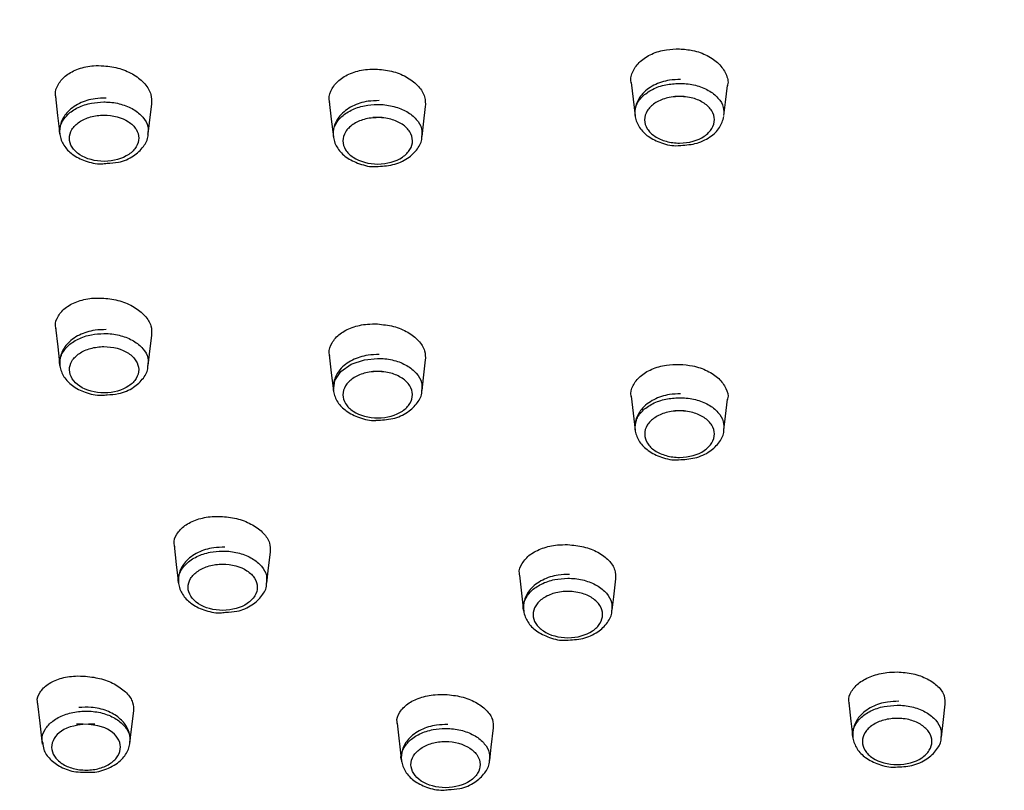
# Model space of a CAD drawing. Header units: inches. Extents: x 0 to 77643, y -44170 to 0.
# Tile 28 of 159: x 68469.73 to 68472.76, y -42944.4 to -42942.02. Entities that reach past the tile are written whole.
import ezdxf

# ---------------------------------------------------------------- set-up
doc = ezdxf.new("R2010")
doc.units = ezdxf.units.IN
doc.header["$MEASUREMENT"] = 0
doc.layers.get('0').update_dxf_attribs({"lineweight": 0})
doc.layers.add('p--łazienka NP', color=150, linetype='Continuous', lineweight=25)

# ---------------------------------------------------------------- blocks, each defined once
blk = doc.blocks.new('natrysk')
at = {"linetype": 'Continuous'}
for p, q in [((-5.5428, 53.7514), (-5.5296, 53.64)), ((-5.9195, 53.2954), (-5.9055, 53.1762))]:
    blk.add_line(p, q, dxfattribs=at)
at = {"linetype": 'Continuous', "flags": 128}
for points in [[(-5.1987, 55.2679), (-5.1926, 55.2164), (-5.1865, 55.1649)], [(-4.9128, 55.1663), (-4.9079, 55.2072), (-4.9019, 55.2587)], [(-6.9712, 55.2247), (-6.9644, 55.1666), (-6.9575, 55.1084)], [(-6.1284, 55.2096), (-6.1219, 55.1551), (-6.1155, 55.1005)], [(-6.6852, 55.1094), (-6.6812, 55.1437), (-6.6743, 55.2019)], [(-5.8424, 55.1015), (-5.8379, 55.1395), (-5.8315, 55.194)], [(-6.9712, 54.5132), (-6.9643, 54.4545), (-6.9574, 54.3958)], [(-6.6853, 54.3966), (-6.6812, 54.4316), (-6.6743, 54.4903)], [(-6.1283, 54.4293), (-6.1218, 54.3741), (-6.1153, 54.3189)], [(-6.1154, 54.3198), (-6.1113, 54.3503), (-6.0924, 54.3783), (-6.0606, 54.4005), (-6.0195, 54.4144), (-5.9797, 54.4185)], [(-5.8425, 54.3197), (-5.8379, 54.3585), (-5.8314, 54.4137)], [(-5.1987, 54.3017), (-5.1925, 54.2495), (-5.1863, 54.1972)], [(-4.9129, 54.1984), (-4.9079, 54.2403), (-4.9018, 54.2925)], [(-6.606, 53.8431), (-6.599, 53.784), (-6.592, 53.7248)], [(-6.3203, 53.7267), (-6.3159, 53.7638), (-6.3089, 53.823)], [(-5.2572, 53.6427), (-5.2523, 53.6842), (-5.2458, 53.7399)], [(-7.0264, 53.3543), (-7.0195, 53.2956), (-7.0118, 53.2307)], [(-4.5285, 53.3576), (-4.5219, 53.3016), (-4.516, 53.2519)], [(-6.7417, 53.2344), (-6.7377, 53.2684), (-6.73, 53.3333)], [(-4.2434, 53.2518), (-4.2381, 53.2974), (-4.2315, 53.3534)], [(-5.6342, 53.1806), (-5.6294, 53.2209), (-5.6224, 53.2805)]]:
    blk.add_lwpolyline(points, dxfattribs=at)
at = {"linetype": 'Continuous'}
for points, knots in [([(-9.3921, 55.4262), (-9.3805, 55.6038), (-9.357, 55.9628), (-9.2007, 56.4161), (-9.0111, 56.7838), (-8.8204, 57.0716), (-8.5919, 57.3501), (-8.3292, 57.6143), (-8.0372, 57.86), (-7.7165, 58.0884), (-7.3648, 58.3002), (-6.8885, 58.5412), (-6.2624, 58.7874), (-5.4763, 58.9955), (-4.6454, 59.129), (-4.0805, 59.1455), (-3.7947, 59.1539)], [0, 0, 0, 0, 0.090987, 0.183869, 0.237026, 0.290183, 0.344889, 0.399594, 0.452493, 0.505393, 0.559811, 0.61423, 0.709564, 0.807123, 0.902446, 1, 1, 1, 1]), ([(-9.3224, 55.4368), (-9.3148, 55.5753), (-9.2997, 55.8526), (-9.1896, 56.263), (-9.0165, 56.6631), (-8.7738, 57.047), (-8.4691, 57.4106), (-8.1057, 57.7494), (-7.6867, 58.0581), (-7.2194, 58.3339), (-6.7087, 58.5736), (-6.1597, 58.7723), (-5.5808, 58.9293), (-4.9881, 59.0395), (-4.3903, 59.1066), (-3.9932, 59.1149), (-3.7947, 59.119)], [0, 0, 0, 0, 0.071821, 0.143865, 0.215675, 0.287507, 0.359568, 0.431402, 0.503172, 0.575169, 0.646935, 0.718776, 0.790849, 0.862689, 0.931344, 1, 1, 1, 1]), ([(-8.7943, 55.1205), (-8.7928, 55.2349), (-8.7827, 55.3479), (-8.7461, 55.5706), (-8.7196, 55.6803), (-8.6166, 56.0035), (-8.5167, 56.2113), (-8.2611, 56.6072), (-8.1055, 56.7952), (-7.745, 57.147), (-7.5403, 57.3108), (-7.2012, 57.5351), (-7.0829, 57.6063), (-6.8365, 57.741), (-6.4521, 57.9314), (-6.0274, 58.0848), (-5.432, 58.2519), (-4.9635, 58.3492), (-4.4696, 58.3995), (-4.1356, 58.422), (-3.9661, 58.4278), (-3.7947, 58.4278)], [0, 0, 0, 0, 0.03125, 0.03125, 0.0625, 0.0625, 0.125, 0.125, 0.1875, 0.1875, 0.25, 0.25, 0.28125, 0.28125, 0.3125, 0.375, 0.375, 0.4375, 0.46875, 0.46875, 0.5, 0.5, 0.5, 0.5]), ([(-5.1977, 55.2658), (-5.198, 55.2669), (-5.2022, 55.2792), (-5.1944, 55.3035), (-5.1732, 55.334), (-5.1365, 55.3572), (-5.0936, 55.3703), (-5.0635, 55.3712), (-5.0502, 55.3715)], [0, 0, 0, 0, 0.020211, 0.224627, 0.428401, 0.632509, 0.836613, 1, 1, 1, 1]), ([(-5.0502, 55.3715), (-5.0364, 55.3704), (-5.0059, 55.3679), (-4.9627, 55.3521), (-4.9263, 55.3267), (-4.9056, 55.295), (-4.898, 55.2705), (-4.9022, 55.2588), (-4.9025, 55.2581)], [0, 0, 0, 0, 0.168526, 0.372907, 0.577422, 0.781973, 0.98604, 1, 1, 1, 1]), ([(-6.969, 55.2204), (-6.9699, 55.2236), (-6.9739, 55.2382), (-6.964, 55.2636), (-6.9398, 55.2917), (-6.9012, 55.3116), (-6.86, 55.3205), (-6.833, 55.3199), (-6.8226, 55.3196)], [0, 0, 0, 0, 0.058484, 0.261795, 0.464834, 0.668144, 0.8723, 1, 1, 1, 1]), ([(-6.8226, 55.3196), (-6.8058, 55.3174), (-6.7723, 55.313), (-6.7276, 55.2926), (-6.6941, 55.2647), (-6.6745, 55.2326), (-6.6751, 55.2112), (-6.6753, 55.2012)], [0, 0, 0, 0, 0.205475, 0.410886, 0.616103, 0.820688, 1, 1, 1, 1]), ([(-6.1263, 55.2066), (-6.1272, 55.2098), (-6.1312, 55.2242), (-6.1213, 55.2498), (-6.0971, 55.2786), (-6.0585, 55.2994), (-6.0172, 55.3091), (-5.9902, 55.309), (-5.9798, 55.309)], [0, 0, 0, 0, 0.05705, 0.260895, 0.464561, 0.668264, 0.872426, 1, 1, 1, 1]), ([(-5.9798, 55.309), (-5.9631, 55.3071), (-5.9296, 55.3034), (-5.8849, 55.284), (-5.8514, 55.2568), (-5.8316, 55.225), (-5.8322, 55.2035), (-5.8324, 55.1934)], [0, 0, 0, 0, 0.204833, 0.409614, 0.614426, 0.818964, 1, 1, 1, 1]), ([(-5.0464, 55.2774), (-5.0579, 55.277), (-5.0869, 55.2759), (-5.1312, 55.2612), (-5.1676, 55.2334), (-5.1867, 55.1981), (-5.1887, 55.1618), (-5.1747, 55.1281), (-5.1465, 55.0996), (-5.1055, 55.0807), (-5.0708, 55.0718), (-5.053, 55.074), (-5.0524, 55.0741)], [0, 0, 0, 0, 0.082515, 0.20855, 0.339368, 0.445347, 0.544908, 0.647759, 0.753128, 0.87064, 0.995561, 1, 1, 1, 1]), ([(-5.1865, 55.1664), (-5.1863, 55.1764), (-5.186, 55.1968), (-5.1663, 55.2253), (-5.1343, 55.2481), (-5.0937, 55.2627), (-5.0642, 55.2645), (-5.0502, 55.2654)], [0, 0, 0, 0, 0.198796, 0.403422, 0.608253, 0.813407, 1, 1, 1, 1]), ([(-5.0502, 55.2654), (-5.0488, 55.2654), (-5.0321, 55.2653), (-4.9999, 55.261), (-4.9593, 55.2451), (-4.9293, 55.2211), (-4.9124, 55.1935), (-4.9135, 55.1748), (-4.9139, 55.1663)], [0, 0, 0, 0, 0.017899, 0.222157, 0.425981, 0.629915, 0.834136, 1, 1, 1, 1]), ([(-6.9574, 55.1096), (-6.9575, 55.11), (-6.9613, 55.1203), (-6.9545, 55.1419), (-6.9359, 55.17), (-6.9027, 55.1922), (-6.8632, 55.2056), (-6.8352, 55.2073), (-6.8225, 55.208)], [0, 0, 0, 0, 0.00871, 0.214252, 0.419345, 0.624859, 0.830512, 1, 1, 1, 1]), ([(-6.815, 55.2199), (-6.8264, 55.2197), (-6.8554, 55.2191), (-6.8998, 55.2052), (-6.9369, 55.1782), (-6.957, 55.1435), (-6.9601, 55.1073), (-6.9471, 55.0735), (-6.9199, 55.0448), (-6.8798, 55.0249), (-6.8406, 55.0156), (-6.8179, 55.0185), (-6.8121, 55.0193)], [0, 0, 0, 0, 0.079754, 0.201166, 0.32714, 0.430123, 0.526244, 0.625673, 0.726799, 0.839301, 0.959588, 1, 1, 1, 1]), ([(-6.8225, 55.208), (-6.8198, 55.208), (-6.8018, 55.2079), (-6.7687, 55.2028), (-6.729, 55.1864), (-6.7001, 55.162), (-6.6845, 55.1351), (-6.6861, 55.1171), (-6.6867, 55.1095)], [0, 0, 0, 0, 0.035697, 0.239142, 0.442371, 0.645598, 0.849197, 1, 1, 1, 1]), ([(-5.9744, 55.2123), (-5.9859, 55.2119), (-6.0149, 55.2111), (-6.0592, 55.1967), (-6.0959, 55.1692), (-6.1154, 55.1342), (-6.1178, 55.0979), (-6.1042, 55.0643), (-6.0764, 55.0356), (-6.0358, 55.0165), (-6.0016, 55.0075), (-5.9842, 55.0094), (-5.9838, 55.0094)], [0, 0, 0, 0, 0.082771, 0.209051, 0.340072, 0.446596, 0.546408, 0.64957, 0.75494, 0.872377, 0.997508, 1, 1, 1, 1]), ([(-5.0359, 55.2251), (-5.0643, 55.225), (-5.0783, 55.2231), (-5.1042, 55.2159), (-5.1161, 55.2105), (-5.1359, 55.1972), (-5.1439, 55.1892), (-5.1545, 55.1719), (-5.1573, 55.1624), (-5.1572, 55.1437), (-5.1544, 55.1343), (-5.1435, 55.1169), (-5.1356, 55.109), (-5.1155, 55.0957), (-5.1036, 55.0904), (-5.0775, 55.0833), (-5.0635, 55.0814), (-5.0211, 55.0815), (-4.9933, 55.0893), (-4.9634, 55.1094), (-4.9555, 55.1174), (-4.9449, 55.1347), (-4.9421, 55.1442), (-4.9423, 55.1629), (-4.9451, 55.1724), (-4.9559, 55.1896), (-4.964, 55.1976), (-4.9839, 55.2108), (-4.9958, 55.2161), (-5.022, 55.2233), (-5.0359, 55.2251), (-5.0643, 55.225)], [0, 0, 0, 0, 0.0625, 0.0625, 0.125, 0.125, 0.1875, 0.1875, 0.25, 0.25, 0.3125, 0.3125, 0.375, 0.375, 0.4375, 0.4375, 0.5, 0.5, 0.625, 0.625, 0.6875, 0.6875, 0.75, 0.75, 0.8125, 0.8125, 0.875, 0.875, 0.9375, 0.9375, 1, 1, 1, 1]), ([(-6.1156, 55.1016), (-6.1153, 55.1119), (-6.1148, 55.1326), (-6.0945, 55.1611), (-6.0623, 55.1836), (-6.0221, 55.1978), (-5.9932, 55.1995), (-5.9797, 55.2004)], [0, 0, 0, 0, 0.204964, 0.409796, 0.614916, 0.820359, 1, 1, 1, 1]), ([(-5.9797, 55.2004), (-5.9778, 55.2003), (-5.9606, 55.2003), (-5.928, 55.1956), (-5.8878, 55.1795), (-5.8583, 55.1554), (-5.8419, 55.1281), (-5.8432, 55.1098), (-5.8437, 55.1017)], [0, 0, 0, 0, 0.02519, 0.229323, 0.433096, 0.636909, 0.841076, 1, 1, 1, 1]), ([(-6.8223, 55.1677), (-6.8364, 55.1676), (-6.8503, 55.1657), (-6.876, 55.1584), (-6.8878, 55.153), (-6.9073, 55.1398), (-6.9152, 55.1318), (-6.9256, 55.1146), (-6.9283, 55.1052), (-6.9281, 55.0865), (-6.9253, 55.0773), (-6.9143, 55.06), (-6.9064, 55.0522), (-6.8765, 55.0325), (-6.8487, 55.0249), (-6.7925, 55.0252), (-6.765, 55.0331), (-6.7355, 55.053), (-6.7277, 55.061), (-6.7173, 55.0782), (-6.7146, 55.0876), (-6.7148, 55.1062), (-6.7177, 55.1156), (-6.7285, 55.1327), (-6.7365, 55.1406), (-6.7664, 55.1603), (-6.7941, 55.1678), (-6.8223, 55.1677)], [0, 0, 0, 0, 0.0625, 0.0625, 0.125, 0.125, 0.1875, 0.1875, 0.25, 0.25, 0.3125, 0.3125, 0.375, 0.375, 0.5, 0.5, 0.625, 0.625, 0.6875, 0.6875, 0.75, 0.75, 0.8125, 0.8125, 0.875, 0.875, 1, 1, 1, 1]), ([(-5.9654, 55.1601), (-5.9937, 55.16), (-6.0077, 55.158), (-6.0335, 55.1508), (-6.0454, 55.1454), (-6.065, 55.1321), (-6.0729, 55.1241), (-6.0835, 55.1069), (-6.0862, 55.0975), (-6.0861, 55.0788), (-6.0833, 55.0694), (-6.0724, 55.0521), (-6.0644, 55.0442), (-6.0344, 55.0244), (-6.0066, 55.0168), (-5.9503, 55.017), (-5.9226, 55.0248), (-5.8929, 55.0448), (-5.8851, 55.0528), (-5.8745, 55.0701), (-5.8718, 55.0795), (-5.8719, 55.0982), (-5.8748, 55.1076), (-5.8856, 55.1248), (-5.8936, 55.1327), (-5.9136, 55.1459), (-5.9254, 55.1511), (-5.9516, 55.1583), (-5.9654, 55.1601), (-5.9937, 55.16)], [0, 0, 0, 0, 0.0625, 0.0625, 0.125, 0.125, 0.1875, 0.1875, 0.25, 0.25, 0.3125, 0.3125, 0.375, 0.375, 0.5, 0.5, 0.625, 0.625, 0.6875, 0.6875, 0.75, 0.75, 0.8125, 0.8125, 0.875, 0.875, 0.9375, 0.9375, 1, 1, 1, 1]), ([(-5.0524, 55.0741), (-5.0353, 55.075), (-5.0002, 55.0771), (-4.9558, 55.0977), (-4.9241, 55.1271), (-4.9167, 55.1514), (-4.9132, 55.163)], [0, 0, 0, 0, 0.2605779, 0.5343321, 0.7794657, 1, 1, 1, 1]), ([(-6.8121, 55.0193), (-6.8004, 55.0199), (-6.7708, 55.0213), (-6.7302, 55.0397), (-6.7, 55.0683), (-6.6854, 55.0939), (-6.6862, 55.1077), (-6.6863, 55.1097)], [0, 0, 0, 0, 0.188082, 0.472962, 0.730138, 0.961499, 1, 1, 1, 1]), ([(-5.9838, 55.0094), (-5.9665, 55.0103), (-5.9313, 55.0121), (-5.8858, 55.0324), (-5.8563, 55.0616), (-5.8422, 55.0869), (-5.8431, 55.1002), (-5.8432, 55.1018)], [0, 0, 0, 0, 0.256114, 0.520846, 0.758665, 0.972656, 1, 1, 1, 1]), ([(-6.9691, 54.5088), (-6.9699, 54.5118), (-6.9738, 54.5257), (-6.964, 54.55), (-6.94, 54.5772), (-6.9015, 54.5964), (-6.8601, 54.605), (-6.833, 54.6043), (-6.8226, 54.6041)], [0, 0, 0, 0, 0.0554376, 0.258664, 0.4621678, 0.6664107, 0.8715529, 1, 1, 1, 1]), ([(-6.8226, 54.6041), (-6.8058, 54.6019), (-6.7722, 54.5976), (-6.7275, 54.5778), (-6.6941, 54.5508), (-6.6745, 54.5198), (-6.675, 54.4992), (-6.6753, 54.4896)], [0, 0, 0, 0, 0.205982, 0.411943, 0.616641, 0.82094, 1, 1, 1, 1]), ([(-6.8149, 54.5069), (-6.8265, 54.5067), (-6.8554, 54.5061), (-6.8998, 54.4922), (-6.9368, 54.4652), (-6.9568, 54.4306), (-6.9599, 54.3944), (-6.947, 54.3606), (-6.9197, 54.332), (-6.8797, 54.3121), (-6.8405, 54.3028), (-6.8178, 54.3057), (-6.8121, 54.3065)], [0, 0, 0, 0, 0.080327, 0.201316, 0.32731, 0.430254, 0.526366, 0.625774, 0.726904, 0.839427, 0.959736, 1, 1, 1, 1]), ([(-6.1263, 54.4262), (-6.1272, 54.4291), (-6.1311, 54.4428), (-6.1213, 54.4674), (-6.0973, 54.4952), (-6.0587, 54.5152), (-6.0173, 54.5246), (-5.9902, 54.5245), (-5.9798, 54.5244)], [0, 0, 0, 0, 0.054491, 0.258383, 0.462492, 0.666966, 0.871937, 1, 1, 1, 1]), ([(-5.9798, 54.5244), (-5.963, 54.5226), (-5.9295, 54.519), (-5.8848, 54.5001), (-5.8514, 54.4738), (-5.8317, 54.4433), (-5.8321, 54.4226), (-5.8324, 54.4129)], [0, 0, 0, 0, 0.205443, 0.410847, 0.615286, 0.819719, 1, 1, 1, 1]), ([(-6.9572, 54.3967), (-6.9573, 54.3971), (-6.9611, 54.4075), (-6.9543, 54.429), (-6.9358, 54.4571), (-6.9026, 54.4792), (-6.8631, 54.4926), (-6.8351, 54.4943), (-6.8225, 54.4951)], [0, 0, 0, 0, 0.008664, 0.214244, 0.419367, 0.624872, 0.830494, 1, 1, 1, 1]), ([(-6.8225, 54.4951), (-6.8198, 54.4951), (-6.8019, 54.4949), (-6.7687, 54.4899), (-6.729, 54.4734), (-6.7002, 54.4491), (-6.6846, 54.4222), (-6.6861, 54.4043), (-6.6868, 54.3968)], [0, 0, 0, 0, 0.035816, 0.238758, 0.442713, 0.646108, 0.849921, 1, 1, 1, 1]), ([(-6.8222, 54.4547), (-6.8363, 54.4547), (-6.8503, 54.4527), (-6.8759, 54.4454), (-6.8877, 54.4401), (-6.9072, 54.4269), (-6.915, 54.4189), (-6.9255, 54.4017), (-6.9281, 54.3923), (-6.9278, 54.3643), (-6.9162, 54.3459), (-6.8763, 54.3197), (-6.8487, 54.3121), (-6.7925, 54.3124), (-6.765, 54.3202), (-6.7356, 54.3402), (-6.7278, 54.3482), (-6.7173, 54.3654), (-6.7147, 54.3748), (-6.7149, 54.3933), (-6.7178, 54.4027), (-6.7286, 54.4198), (-6.7366, 54.4277), (-6.7665, 54.4473), (-6.7941, 54.4549), (-6.8222, 54.4547)], [0, 0, 0, 0, 0.0625, 0.0625, 0.125, 0.125, 0.1875, 0.1875, 0.25, 0.25, 0.375, 0.375, 0.5, 0.5, 0.625, 0.625, 0.6875, 0.6875, 0.75, 0.75, 0.8125, 0.8125, 0.875, 0.875, 1, 1, 1, 1]), ([(-5.9743, 54.4304), (-5.9859, 54.4301), (-6.0149, 54.4292), (-6.0592, 54.4148), (-6.0957, 54.3874), (-6.1152, 54.3524), (-6.1176, 54.3162), (-6.1041, 54.2825), (-6.0763, 54.2539), (-6.0357, 54.2348), (-6.0016, 54.2257), (-5.9842, 54.2277), (-5.9838, 54.2277)], [0, 0, 0, 0, 0.083212, 0.209078, 0.34014, 0.446659, 0.54647, 0.649624, 0.754991, 0.872429, 0.99757, 1, 1, 1, 1]), ([(-5.9797, 54.4185), (-5.9778, 54.4185), (-5.9606, 54.4184), (-5.928, 54.4138), (-5.8878, 54.3977), (-5.8583, 54.3735), (-5.8419, 54.3462), (-5.8432, 54.3278), (-5.8438, 54.3198)], [0, 0, 0, 0, 0.02531, 0.228583, 0.432863, 0.636275, 0.840234, 1, 1, 1, 1]), ([(-6.8121, 54.3065), (-6.8003, 54.307), (-6.7708, 54.3085), (-6.7302, 54.3269), (-6.7, 54.3555), (-6.6855, 54.381), (-6.6863, 54.3948), (-6.6864, 54.3968)], [0, 0, 0, 0, 0.188464, 0.473381, 0.730507, 0.961813, 1, 1, 1, 1]), ([(-5.1978, 54.2996), (-5.1981, 54.3005), (-5.2022, 54.312), (-5.1943, 54.3351), (-5.1733, 54.3642), (-5.1367, 54.3864), (-5.0937, 54.3989), (-5.0635, 54.3997), (-5.0501, 54.4001)], [0, 0, 0, 0, 0.017102, 0.221697, 0.425935, 0.630746, 0.835648, 1, 1, 1, 1]), ([(-5.0501, 54.4001), (-5.0364, 54.399), (-5.0059, 54.3965), (-4.9627, 54.3814), (-4.9263, 54.3571), (-4.9057, 54.3268), (-4.898, 54.3036), (-4.9021, 54.2925), (-4.9023, 54.2918)], [0, 0, 0, 0, 0.168668, 0.373817, 0.578229, 0.782888, 0.987124, 1, 1, 1, 1]), ([(-5.9654, 54.3782), (-5.9937, 54.3781), (-6.0076, 54.3761), (-6.0334, 54.3689), (-6.0453, 54.3635), (-6.0649, 54.3503), (-6.0728, 54.3423), (-6.0833, 54.325), (-6.086, 54.3157), (-6.0859, 54.297), (-6.0831, 54.2877), (-6.0722, 54.2703), (-6.0643, 54.2625), (-6.0343, 54.2426), (-6.0066, 54.2351), (-5.9503, 54.2353), (-5.9226, 54.243), (-5.893, 54.2631), (-5.8851, 54.271), (-5.8746, 54.2883), (-5.8719, 54.2977), (-5.872, 54.3163), (-5.8749, 54.3257), (-5.8857, 54.3429), (-5.8937, 54.3508), (-5.9136, 54.364), (-5.9254, 54.3693), (-5.9515, 54.3764), (-5.9654, 54.3782), (-5.9937, 54.3781)], [0, 0, 0, 0, 0.0625, 0.0625, 0.125, 0.125, 0.1875, 0.1875, 0.25, 0.25, 0.3125, 0.3125, 0.375, 0.375, 0.5, 0.5, 0.625, 0.625, 0.6875, 0.6875, 0.75, 0.75, 0.8125, 0.8125, 0.875, 0.875, 0.9375, 0.9375, 1, 1, 1, 1]), ([(-5.9838, 54.2277), (-5.9665, 54.2286), (-5.9313, 54.2303), (-5.8859, 54.2506), (-5.8563, 54.2799), (-5.8423, 54.3051), (-5.8432, 54.3184), (-5.8433, 54.32)], [0, 0, 0, 0, 0.256219, 0.520926, 0.7587, 0.972641, 1, 1, 1, 1]), ([(-5.0463, 54.3093), (-5.0578, 54.3089), (-5.0868, 54.3079), (-5.1311, 54.2931), (-5.1674, 54.2654), (-5.1865, 54.2302), (-5.1885, 54.1939), (-5.1746, 54.1603), (-5.1464, 54.1318), (-5.1054, 54.1129), (-5.0707, 54.104), (-5.053, 54.1062), (-5.0524, 54.1062)], [0, 0, 0, 0, 0.082816, 0.20851, 0.339386, 0.445379, 0.544943, 0.647793, 0.753152, 0.870651, 0.995574, 1, 1, 1, 1]), ([(-5.1863, 54.1984), (-5.1861, 54.2085), (-5.1858, 54.2289), (-5.1661, 54.2574), (-5.1341, 54.2801), (-5.0936, 54.2947), (-5.0641, 54.2965), (-5.0501, 54.2974)], [0, 0, 0, 0, 0.198863, 0.40349, 0.60829, 0.813482, 1, 1, 1, 1]), ([(-5.0501, 54.2974), (-5.0487, 54.2974), (-5.032, 54.2973), (-4.9999, 54.293), (-4.9593, 54.2771), (-4.9294, 54.2531), (-4.9125, 54.2256), (-4.9136, 54.2069), (-4.914, 54.1986)], [0, 0, 0, 0, 0.018098, 0.222054, 0.426904, 0.630779, 0.835236, 1, 1, 1, 1]), ([(-5.0358, 54.2571), (-5.0642, 54.257), (-5.0782, 54.2551), (-5.1041, 54.2478), (-5.116, 54.2425), (-5.1357, 54.2292), (-5.1437, 54.2212), (-5.1543, 54.2039), (-5.1571, 54.1945), (-5.157, 54.1758), (-5.1542, 54.1664), (-5.1433, 54.149), (-5.1354, 54.1411), (-5.1153, 54.1278), (-5.1034, 54.1226), (-5.0775, 54.1154), (-5.0634, 54.1136), (-5.0211, 54.1137), (-4.9933, 54.1215), (-4.9635, 54.1415), (-4.9556, 54.1495), (-4.945, 54.1668), (-4.9422, 54.1763), (-4.9424, 54.1949), (-4.9452, 54.2044), (-4.956, 54.2216), (-4.964, 54.2296), (-4.984, 54.2428), (-4.9959, 54.2481), (-5.022, 54.2552), (-5.0358, 54.2571), (-5.0642, 54.257)], [0, 0, 0, 0, 0.0625, 0.0625, 0.125, 0.125, 0.1875, 0.1875, 0.25, 0.25, 0.3125, 0.3125, 0.375, 0.375, 0.4375, 0.4375, 0.5, 0.5, 0.625, 0.625, 0.6875, 0.6875, 0.75, 0.75, 0.8125, 0.8125, 0.875, 0.875, 0.9375, 0.9375, 1, 1, 1, 1]), ([(-5.0524, 54.1062), (-5.0354, 54.1072), (-5.0004, 54.1092), (-4.9553, 54.1298), (-4.9262, 54.1593), (-4.9125, 54.1844), (-4.9134, 54.1974), (-4.9135, 54.1986)], [0, 0, 0, 0, 0.254776, 0.522419, 0.762097, 0.97782, 1, 1, 1, 1]), ([(-6.6039, 53.8389), (-6.6047, 53.8416), (-6.6086, 53.8548), (-6.5989, 53.8782), (-6.575, 53.9048), (-6.5365, 53.9237), (-6.495, 53.9323), (-6.4678, 53.9319), (-6.4573, 53.9317)], [0, 0, 0, 0, 0.051645, 0.255355, 0.459804, 0.665083, 0.870958, 1, 1, 1, 1]), ([(-6.4573, 53.9317), (-6.4406, 53.9297), (-6.4071, 53.9257), (-6.3624, 53.9069), (-6.329, 53.881), (-6.3093, 53.8513), (-6.3097, 53.8313), (-6.3099, 53.822)], [0, 0, 0, 0, 0.205737, 0.411427, 0.615762, 0.819937, 1, 1, 1, 1]), ([(-5.5409, 53.7485), (-5.5416, 53.7512), (-5.5456, 53.7643), (-5.5358, 53.788), (-5.5118, 53.8153), (-5.4732, 53.8352), (-5.4318, 53.8447), (-5.4046, 53.8449), (-5.3942, 53.845)], [0, 0, 0, 0, 0.051459, 0.255982, 0.460943, 0.666191, 0.87164, 1, 1, 1, 1]), ([(-5.3942, 53.845), (-5.3774, 53.8434), (-5.344, 53.8402), (-5.2994, 53.8225), (-5.2659, 53.7975), (-5.2462, 53.7682), (-5.2466, 53.7482), (-5.2468, 53.7388)], [0, 0, 0, 0, 0.205213, 0.410387, 0.614652, 0.819187, 1, 1, 1, 1]), ([(-6.5919, 53.7268), (-6.5921, 53.7273), (-6.5959, 53.7377), (-6.5891, 53.7592), (-6.5704, 53.7873), (-6.5372, 53.8094), (-6.4978, 53.8227), (-6.4698, 53.8244), (-6.4572, 53.8251)], [0, 0, 0, 0, 0.009413, 0.214929, 0.419919, 0.625289, 0.830758, 1, 1, 1, 1]), ([(-6.4496, 53.837), (-6.4612, 53.8368), (-6.4901, 53.8362), (-6.5345, 53.8223), (-6.5714, 53.7954), (-6.5916, 53.7608), (-6.5947, 53.7247), (-6.5818, 53.6909), (-6.5546, 53.6622), (-6.5147, 53.6423), (-6.4755, 53.633), (-6.4528, 53.6359), (-6.4471, 53.6366)], [0, 0, 0, 0, 0.0803597, 0.2013491, 0.3273417, 0.430296, 0.5263874, 0.6257711, 0.7268761, 0.8393472, 0.9596524, 1, 1, 1, 1]), ([(-6.4572, 53.8251), (-6.4545, 53.8251), (-6.4366, 53.8249), (-6.4035, 53.8199), (-6.3638, 53.8034), (-6.335, 53.7791), (-6.3195, 53.7522), (-6.3211, 53.7343), (-6.3218, 53.7268)], [0, 0, 0, 0, 0.036002, 0.238887, 0.442831, 0.646195, 0.849979, 1, 1, 1, 1]), ([(-6.457, 53.7848), (-6.4711, 53.7847), (-6.485, 53.7828), (-6.5106, 53.7755), (-6.5224, 53.7702), (-6.5419, 53.757), (-6.5497, 53.749), (-6.5602, 53.7318), (-6.5629, 53.7225), (-6.5626, 53.6945), (-6.551, 53.6761), (-6.5112, 53.6499), (-6.4836, 53.6423), (-6.4275, 53.6426), (-6.4, 53.6504), (-6.3706, 53.6703), (-6.3628, 53.6783), (-6.3523, 53.6955), (-6.3496, 53.7048), (-6.3498, 53.7234), (-6.3527, 53.7327), (-6.3635, 53.7498), (-6.3715, 53.7577), (-6.4013, 53.7774), (-6.4289, 53.7849), (-6.457, 53.7848)], [0, 0, 0, 0, 0.0625, 0.0625, 0.125, 0.125, 0.1875, 0.1875, 0.25, 0.25, 0.375, 0.375, 0.5, 0.5, 0.625, 0.625, 0.6875, 0.6875, 0.75, 0.75, 0.8125, 0.8125, 0.875, 0.875, 1, 1, 1, 1]), ([(-5.3888, 53.7533), (-5.4003, 53.7529), (-5.4293, 53.7521), (-5.4736, 53.7377), (-5.5101, 53.7104), (-5.5297, 53.6755), (-5.5321, 53.6393), (-5.5187, 53.6056), (-5.491, 53.577), (-5.4505, 53.5579), (-5.4164, 53.5488), (-5.399, 53.5507), (-5.3987, 53.5507)], [0, 0, 0, 0, 0.083245, 0.209115, 0.340177, 0.44674, 0.546549, 0.649698, 0.755034, 0.872414, 0.997557, 1, 1, 1, 1]), ([(-6.4471, 53.6366), (-6.4353, 53.6372), (-6.4058, 53.6387), (-6.3652, 53.657), (-6.335, 53.6856), (-6.3205, 53.7111), (-6.3212, 53.7249), (-6.3214, 53.7269)], [0, 0, 0, 0, 0.188193, 0.472942, 0.729942, 0.961127, 1, 1, 1, 1]), ([(-5.5299, 53.6427), (-5.5299, 53.6428), (-5.5337, 53.6527), (-5.5272, 53.674), (-5.5092, 53.7023), (-5.4764, 53.7247), (-5.4364, 53.7388), (-5.4076, 53.7405), (-5.3941, 53.7413)], [0, 0, 0, 0, 0.000893, 0.205784, 0.410429, 0.615383, 0.820623, 1, 1, 1, 1]), ([(-5.3941, 53.7413), (-5.3922, 53.7413), (-5.375, 53.7412), (-5.3425, 53.7366), (-5.3024, 53.7205), (-5.2729, 53.6963), (-5.2567, 53.6691), (-5.258, 53.6508), (-5.2585, 53.6427)], [0, 0, 0, 0, 0.025423, 0.228867, 0.433347, 0.636937, 0.84108, 1, 1, 1, 1]), ([(-5.3799, 53.701), (-5.4081, 53.701), (-5.4221, 53.699), (-5.4478, 53.6918), (-5.4597, 53.6865), (-5.4793, 53.6733), (-5.4872, 53.6653), (-5.4978, 53.6481), (-5.5005, 53.6387), (-5.5005, 53.62), (-5.4977, 53.6107), (-5.4868, 53.5934), (-5.4789, 53.5856), (-5.449, 53.5657), (-5.4213, 53.5581), (-5.3651, 53.5583), (-5.3374, 53.566), (-5.3078, 53.586), (-5.2999, 53.5939), (-5.2894, 53.6112), (-5.2866, 53.6206), (-5.2867, 53.6392), (-5.2896, 53.6486), (-5.3003, 53.6657), (-5.3083, 53.6737), (-5.3282, 53.6868), (-5.34, 53.6921), (-5.3661, 53.6992), (-5.3799, 53.701), (-5.4081, 53.701)], [0, 0, 0, 0, 0.0625, 0.0625, 0.125, 0.125, 0.1875, 0.1875, 0.25, 0.25, 0.3125, 0.3125, 0.375, 0.375, 0.5, 0.5, 0.625, 0.625, 0.6875, 0.6875, 0.75, 0.75, 0.8125, 0.8125, 0.875, 0.875, 0.9375, 0.9375, 1, 1, 1, 1]), ([(-5.3987, 53.5507), (-5.3814, 53.5516), (-5.3462, 53.5533), (-5.3007, 53.5735), (-5.2712, 53.6027), (-5.2571, 53.628), (-5.258, 53.6414), (-5.2581, 53.6429)], [0, 0, 0, 0, 0.255946, 0.52038, 0.758004, 0.971792, 1, 1, 1, 1]), ([(-4.5267, 53.3553), (-4.5275, 53.3578), (-4.5314, 53.3706), (-4.5216, 53.394), (-4.4976, 53.4213), (-4.4589, 53.4416), (-4.4175, 53.4518), (-4.3904, 53.4525), (-4.38, 53.4528)], [0, 0, 0, 0, 0.050188, 0.255545, 0.461164, 0.666654, 0.872004, 1, 1, 1, 1]), ([(-4.38, 53.4528), (-4.3633, 53.4516), (-4.3298, 53.4491), (-4.2853, 53.4326), (-4.2518, 53.4088), (-4.232, 53.3805), (-4.2324, 53.3608), (-4.2326, 53.3516)], [0, 0, 0, 0, 0.204886, 0.409758, 0.614079, 0.819036, 1, 1, 1, 1]), ([(-7.0249, 53.3545), (-7.0257, 53.3568), (-7.0295, 53.3693), (-7.02, 53.3913), (-6.9964, 53.4163), (-6.958, 53.4338), (-6.9164, 53.4413), (-6.8889, 53.4403), (-6.8783, 53.4399)], [0, 0, 0, 0, 0.046975, 0.250257, 0.455314, 0.662008, 0.869374, 1, 1, 1, 1]), ([(-6.8783, 53.4399), (-6.8616, 53.4377), (-6.8282, 53.4332), (-6.7837, 53.4143), (-6.7503, 53.3889), (-6.7306, 53.3599), (-6.7309, 53.3408), (-6.731, 53.3319)], [0, 0, 0, 0, 0.205993, 0.411909, 0.615816, 0.819354, 1, 1, 1, 1]), ([(-5.9176, 53.2916), (-5.9183, 53.2941), (-5.9222, 53.3067), (-5.9126, 53.3295), (-5.8887, 53.3558), (-5.8501, 53.3748), (-5.8086, 53.3837), (-5.7813, 53.3836), (-5.7709, 53.3836)], [0, 0, 0, 0, 0.048583, 0.253251, 0.4587885, 0.6648273, 0.8709685, 1, 1, 1, 1]), ([(-5.7709, 53.3836), (-5.7542, 53.3819), (-5.7208, 53.3784), (-5.6762, 53.3608), (-5.6428, 53.3362), (-5.623, 53.3075), (-5.6233, 53.2881), (-5.6235, 53.279)], [0, 0, 0, 0, 0.205199, 0.410372, 0.614439, 0.818805, 1, 1, 1, 1]), ([(-4.3746, 53.3624), (-4.3862, 53.362), (-4.4151, 53.3612), (-4.4594, 53.347), (-4.4961, 53.3197), (-4.5157, 53.2848), (-4.5183, 53.2486), (-4.5049, 53.215), (-4.4773, 53.1863), (-4.4369, 53.1672), (-4.4029, 53.158), (-4.3855, 53.1599), (-4.3851, 53.1599)], [0, 0, 0, 0, 0.08326, 0.20912, 0.340171, 0.446809, 0.546619, 0.649761, 0.755068, 0.872339, 0.99746, 1, 1, 1, 1]), ([(-7.0105, 53.2347), (-7.0114, 53.2385), (-7.0148, 53.2523), (-7.0046, 53.2764), (-6.981, 53.3028), (-6.9447, 53.3222), (-6.9084, 53.3312), (-6.8857, 53.3321), (-6.8782, 53.3324)], [0, 0, 0, 0, 0.076491, 0.282378, 0.487839, 0.693169, 0.898783, 1, 1, 1, 1]), ([(-6.8796, 53.1447), (-6.872, 53.1442), (-6.8469, 53.1425), (-6.8053, 53.1552), (-6.7666, 53.1801), (-6.7443, 53.2136), (-6.7386, 53.2495), (-6.7493, 53.284), (-6.7745, 53.3134), (-6.8125, 53.335), (-6.8569, 53.3455), (-6.8864, 53.3438), (-6.8989, 53.3431)], [0, 0, 0, 0, 0.052258, 0.172322, 0.295694, 0.397882, 0.492152, 0.590586, 0.688675, 0.797354, 0.914133, 1, 1, 1, 1]), ([(-6.8782, 53.3324), (-6.8705, 53.3321), (-6.8475, 53.3315), (-6.8107, 53.3227), (-6.7741, 53.3036), (-6.7499, 53.2774), (-6.7393, 53.253), (-6.7426, 53.2388), (-6.7435, 53.2346)], [0, 0, 0, 0, 0.103962, 0.306763, 0.510344, 0.713187, 0.91683, 1, 1, 1, 1]), ([(-4.516, 53.2519), (-4.516, 53.252), (-4.5198, 53.262), (-4.5132, 53.2833), (-4.4951, 53.3116), (-4.4623, 53.334), (-4.4222, 53.3479), (-4.3934, 53.3496), (-4.3799, 53.3504)], [0, 0, 0, 0, 0.002258, 0.206926, 0.411203, 0.615883, 0.820807, 1, 1, 1, 1]), ([(-4.3799, 53.3504), (-4.378, 53.3504), (-4.3609, 53.3503), (-4.3284, 53.3456), (-4.2883, 53.3294), (-4.259, 53.3052), (-4.2428, 53.2781), (-4.2442, 53.2598), (-4.2448, 53.2519)], [0, 0, 0, 0, 0.0253945, 0.2291416, 0.4339445, 0.6378363, 0.8422749, 1, 1, 1, 1]), ([(-4.3658, 53.3101), (-4.394, 53.3101), (-4.408, 53.3082), (-4.4337, 53.301), (-4.4456, 53.2957), (-4.4652, 53.2825), (-4.4732, 53.2746), (-4.4838, 53.2574), (-4.4866, 53.248), (-4.4866, 53.2293), (-4.4838, 53.2201), (-4.473, 53.2027), (-4.4652, 53.1949), (-4.4354, 53.175), (-4.4077, 53.1674), (-4.3515, 53.1674), (-4.3238, 53.1751), (-4.2942, 53.195), (-4.2863, 53.2029), (-4.2756, 53.2201), (-4.2729, 53.2295), (-4.2729, 53.2481), (-4.2757, 53.2575), (-4.2864, 53.2747), (-4.2944, 53.2826), (-4.3142, 53.2958), (-4.3259, 53.3011), (-4.352, 53.3083), (-4.3658, 53.3101), (-4.394, 53.3101)], [0, 0, 0, 0, 0.0625, 0.0625, 0.125, 0.125, 0.1875, 0.1875, 0.25, 0.25, 0.3125, 0.3125, 0.375, 0.375, 0.5, 0.5, 0.625, 0.625, 0.6875, 0.6875, 0.75, 0.75, 0.8125, 0.8125, 0.875, 0.875, 0.9375, 0.9375, 1, 1, 1, 1]), ([(-6.85, 53.2922), (-6.9059, 53.2919), (-6.9331, 53.2841), (-6.972, 53.2576), (-6.9831, 53.2391), (-6.9827, 53.2114), (-6.9797, 53.2021), (-6.9689, 53.1852), (-6.9609, 53.1773), (-6.9412, 53.1644), (-6.9294, 53.1592), (-6.9038, 53.1523), (-6.8899, 53.1506), (-6.8621, 53.1507), (-6.8481, 53.1527), (-6.8227, 53.1599), (-6.811, 53.1653), (-6.7917, 53.1784), (-6.7839, 53.1863), (-6.7736, 53.2035), (-6.771, 53.2127), (-6.7714, 53.2405), (-6.7831, 53.2588), (-6.8226, 53.2847), (-6.85, 53.2922), (-6.9059, 53.2919)], [0, 0, 0, 0, 0.125, 0.125, 0.25, 0.25, 0.3125, 0.3125, 0.375, 0.375, 0.4375, 0.4375, 0.5, 0.5, 0.5625, 0.5625, 0.625, 0.625, 0.6875, 0.6875, 0.75, 0.75, 0.875, 0.875, 1, 1, 1, 1]), ([(-5.9056, 53.1808), (-5.9058, 53.1813), (-5.9096, 53.1917), (-5.9027, 53.2133), (-5.884, 53.2413), (-5.8508, 53.2633), (-5.8113, 53.2766), (-5.7834, 53.2782), (-5.7708, 53.279)], [0, 0, 0, 0, 0.010527, 0.215879, 0.420599, 0.625748, 0.830968, 1, 1, 1, 1]), ([(-5.7632, 53.2908), (-5.7748, 53.2906), (-5.8037, 53.2901), (-5.8481, 53.2763), (-5.8851, 53.2494), (-5.9052, 53.2149), (-5.9084, 53.1788), (-5.8956, 53.145), (-5.8685, 53.1163), (-5.8287, 53.0964), (-5.7896, 53.087), (-5.7668, 53.0899), (-5.7611, 53.0906)], [0, 0, 0, 0, 0.080385, 0.201367, 0.327364, 0.430347, 0.526411, 0.625765, 0.726836, 0.839201, 0.959483, 1, 1, 1, 1]), ([(-5.7708, 53.279), (-5.7681, 53.2789), (-5.7502, 53.2788), (-5.7171, 53.2737), (-5.6775, 53.2572), (-5.6488, 53.2328), (-5.6334, 53.206), (-5.635, 53.1882), (-5.6357, 53.1807)], [0, 0, 0, 0, 0.036118, 0.239227, 0.443436, 0.64703, 0.851038, 1, 1, 1, 1]), ([(-7.0101, 53.2343), (-7.0096, 53.2276), (-7.0082, 53.2092), (-6.9883, 53.1825), (-6.9549, 53.1585), (-6.9159, 53.1443), (-6.8893, 53.1446), (-6.8796, 53.1447)], [0, 0, 0, 0, 0.126667, 0.347313, 0.586219, 0.848609, 1, 1, 1, 1]), ([(-5.7706, 53.2386), (-5.7847, 53.2386), (-5.7986, 53.2367), (-5.8242, 53.2295), (-5.836, 53.2241), (-5.8555, 53.211), (-5.8634, 53.203), (-5.8739, 53.1859), (-5.8766, 53.1765), (-5.8764, 53.1486), (-5.8648, 53.1302), (-5.8252, 53.1039), (-5.7976, 53.0964), (-5.7415, 53.0965), (-5.714, 53.1043), (-5.6846, 53.1242), (-5.6768, 53.1321), (-5.6663, 53.1493), (-5.6636, 53.1586), (-5.6637, 53.1772), (-5.6666, 53.1865), (-5.6773, 53.2036), (-5.6853, 53.2115), (-5.715, 53.2312), (-5.7425, 53.2387), (-5.7706, 53.2386)], [0, 0, 0, 0, 0.0625, 0.0625, 0.125, 0.125, 0.1875, 0.1875, 0.25, 0.25, 0.375, 0.375, 0.5, 0.5, 0.625, 0.625, 0.6875, 0.6875, 0.75, 0.75, 0.8125, 0.8125, 0.875, 0.875, 1, 1, 1, 1]), ([(-4.3851, 53.1599), (-4.3678, 53.1607), (-4.3327, 53.1624), (-4.2872, 53.1825), (-4.2575, 53.2116), (-4.2434, 53.2369), (-4.2442, 53.2504), (-4.2443, 53.252)], [0, 0, 0, 0, 0.255373, 0.519416, 0.756854, 0.970459, 1, 1, 1, 1]), ([(-5.7611, 53.0906), (-5.7494, 53.0912), (-5.7199, 53.0926), (-5.6793, 53.1108), (-5.649, 53.1393), (-5.6344, 53.1649), (-5.6352, 53.1788), (-5.6353, 53.1808)], [0, 0, 0, 0, 0.1876369, 0.4721336, 0.7289803, 0.9600082, 1, 1, 1, 1])]:
    blk.add_open_spline(points, degree=3, knots=knots, dxfattribs=at)

msp = doc.modelspace()

# ---------------------------------------------------------------- block references
at = {"layer": 'p--łazienka NP', "linetype": 'Continuous', "lineweight": 30, "ltscale": 35}
msp.add_blockref('natrysk', (68476.8065, -42997.48637), dxfattribs=at)

doc.saveas('drawing.dxf')
